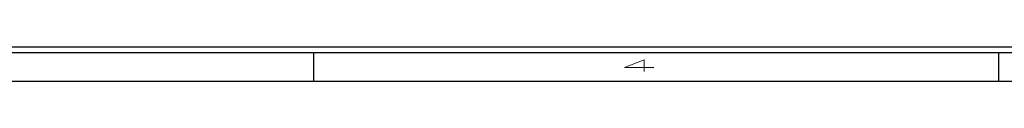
# Model space of a CAD drawing. Header units: inches. Extents: x 1687 to 2505, y -239 to -56.
# Tile 155 of 256: x 1838.616 to 1847.239, y -92.464 to -92.164. Entities that reach past the tile are written whole.
import ezdxf

# ---------------------------------------------------------------- set-up
doc = ezdxf.new("R2010")
doc.units = ezdxf.units.IN
doc.header["$LTSCALE"] = 0.5
doc.header["$MEASUREMENT"] = 0
doc.layers.add('SID-M-D', color=42, linetype='Continuous')
doc.layers.add('SID-M-S', color=105, linetype='Continuous')
doc.styles.add('R', font='ROMAND.SHX')

# ---------------------------------------------------------------- blocks, each defined once
blk = doc.blocks.new('*U43')
at = {"layer": 'SID-M-S'}
for p, q in [((-34, -0.25), (0, -0.25)), ((-34, -0.3), (0, -0.3)), ((-23, -0.3), (-23, -0.55)), ((-17, -0.3), (-17, -0.55)), ((-34, -0.55), (0, -0.55))]:
    blk.add_line(p, q, dxfattribs=at)
at = {"layer": 'SID-M-D', "style": 'R', "width": 4}
blk.add_text('4', height=0.1, dxfattribs=at).set_placement((-20.3275, -0.4643))

msp = doc.modelspace()

# ---------------------------------------------------------------- block references
at = {"layer": 'SID-M-D'}
msp.add_blockref('*U43', (1864.18872, -91.91426), dxfattribs=at)

doc.saveas('drawing.dxf')
